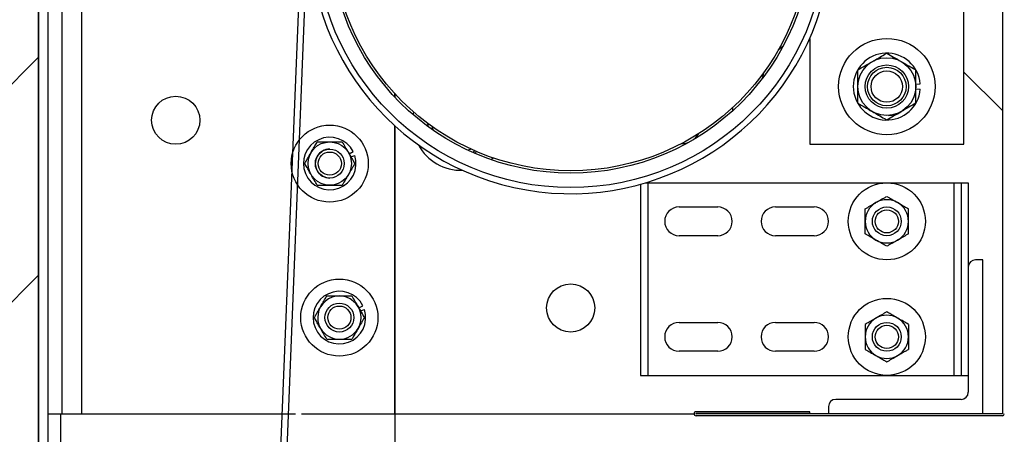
# Model space of a CAD drawing. Header units: inches. Extents: x 170 to 312, y 215 to 248.
# Tile 170 of 216: x 209.645 to 210.443, y 243.774 to 244.111. Entities that reach past the tile are written whole.
import ezdxf

# ---------------------------------------------------------------- set-up
doc = ezdxf.new("R2010")
doc.units = ezdxf.units.IN
doc.header["$LTSCALE"] = 0.25
doc.header["$MEASUREMENT"] = 0
doc.layers.add('ANNOTATIONS', color=1, linetype='Continuous')
doc.layers.add('STANDARD MOTOR LH', color=7, linetype='Continuous')
doc.styles.add('ARIAL', font='arial.ttf', dxfattribs={"height": 0.09375})
doc.dimstyles.new('STANDARD$0', dxfattribs={"dimtxt": 0.09375, "dimasz": 0.09375, "dimexe": 0.03125, "dimexo": 0.046875, "dimgap": 0.09, "dimtad": 0, "dimtih": 1, "dimtoh": 1, "dimdec": 4, "dimzin": 0, "dimdsep": 46, "dimtxsty": 'ARIAL', "dimcen": 0.09, "dimadec": 0, "dimazin": 0, "dimtfac": 1, "dimtdec": 4, "dimtofl": 0, "dimtmove": 0, "dimatfit": 1, "dimfxl": 1, "dimtolj": 1, "dimtzin": 0, "dimarcsym": 0})

# ---------------------------------------------------------------- blocks, each defined once
blk = doc.blocks.new('*D46')
at = {"layer": 'ANNOTATIONS', "color": 0, "lineweight": -2, "transparency": 16777216}
for p, q in [((210.4885, 243.78945), (210.88703, 243.78945)), ((210.85578, 243.6957), (210.85578, 243.5835)), ((210.85578, 243.19717), (210.85578, 243.30937)), ((209.70725, 243.10342), (210.88703, 243.10342))]:
    blk.add_line(p, q, dxfattribs=at)
at = {"layer": 'ANNOTATIONS', "color": 0, "transparency": 16777216}
for points in [[(210.84015, 243.6957), (210.8714, 243.6957), (210.85578, 243.78945)], [(210.84015, 243.19717), (210.8714, 243.19717), (210.85578, 243.10342)]]:
    blk.add_solid(points, dxfattribs=at)
at = {"layer": 'defpoints', "color": 0, "transparency": 16777216}
for p in [(210.44162, 243.78945), (210.85578, 243.78945), (209.66037, 243.10342)]:
    blk.add_point(p, dxfattribs=at)
at = {"layer": 'ANNOTATIONS', "color": 0, "transparency": 16777216, "insert": (210.85578, 243.44644), "char_height": 0.09375, "attachment_point": 5, "style": 'ARIAL'}
blk.add_mtext('\\A1;11"', dxfattribs=at)
blk = doc.blocks.new('*D56')
at = {"layer": 'ANNOTATIONS', "color": 0, "lineweight": -2, "transparency": 16777216}
for p, q in [((210.4885, 244.57365), (210.88703, 244.57365)), ((210.85578, 244.4799), (210.85578, 244.32002)), ((210.85578, 243.8832), (210.85578, 244.04308)), ((210.4885, 243.78945), (210.88703, 243.78945))]:
    blk.add_line(p, q, dxfattribs=at)
at = {"layer": 'ANNOTATIONS', "color": 0, "transparency": 16777216}
for points in [[(210.84015, 244.4799), (210.8714, 244.4799), (210.85578, 244.57365)], [(210.84015, 243.8832), (210.8714, 243.8832), (210.85578, 243.78945)]]:
    blk.add_solid(points, dxfattribs=at)
at = {"layer": 'defpoints', "color": 0, "transparency": 16777216}
for p in [(210.44162, 244.57365), (210.44162, 243.78945), (210.85578, 243.78945)]:
    blk.add_point(p, dxfattribs=at)
at = {"layer": 'ANNOTATIONS', "color": 0, "transparency": 16777216, "insert": (210.85578, 244.18155), "char_height": 0.09375, "attachment_point": 5, "style": 'ARIAL'}
blk.add_mtext('\\A1;12 1/2"', dxfattribs=at)
blk = doc.blocks.new('*D57')
at = {"layer": 'ANNOTATIONS', "color": 0, "lineweight": -2, "transparency": 16777216}
for p, q in [((210.4885, 243.78945), (210.88703, 243.78945)), ((210.85578, 243.6957), (210.85578, 243.58331)), ((210.85578, 243.19717), (210.85578, 243.30956)), ((209.70725, 243.10342), (210.88703, 243.10342))]:
    blk.add_line(p, q, dxfattribs=at)
at = {"layer": 'ANNOTATIONS', "color": 0, "transparency": 16777216}
for points in [[(210.84015, 243.6957), (210.8714, 243.6957), (210.85578, 243.78945)], [(210.84015, 243.19717), (210.8714, 243.19717), (210.85578, 243.10342)]]:
    blk.add_solid(points, dxfattribs=at)
at = {"layer": 'defpoints', "color": 0, "transparency": 16777216}
for p in [(210.44162, 243.78945), (210.85578, 243.78945), (209.66037, 243.10342)]:
    blk.add_point(p, dxfattribs=at)
at = {"layer": 'ANNOTATIONS', "color": 0, "transparency": 16777216, "insert": (210.85578, 243.44644), "char_height": 0.09375, "attachment_point": 5, "style": 'ARIAL'}
blk.add_mtext('\\A1;  ', dxfattribs=at)
blk = doc.blocks.new('*D58')
at = {"layer": 'ANNOTATIONS', "color": 0, "lineweight": -2, "transparency": 16777216}
for p, q in [((210.48997, 244.57365), (210.88703, 244.57365)), ((210.85578, 244.4799), (210.85578, 244.32002)), ((210.85578, 243.8832), (210.85578, 244.04308)), ((210.4885, 243.78945), (210.88703, 243.78945))]:
    blk.add_line(p, q, dxfattribs=at)
at = {"layer": 'ANNOTATIONS', "color": 0, "transparency": 16777216}
for points in [[(210.84015, 244.4799), (210.8714, 244.4799), (210.85578, 244.57365)], [(210.84015, 243.8832), (210.8714, 243.8832), (210.85578, 243.78945)]]:
    blk.add_solid(points, dxfattribs=at)
at = {"layer": 'defpoints', "color": 0, "transparency": 16777216}
for p in [(210.4431, 244.57365), (210.44162, 243.78945), (210.85578, 243.78945)]:
    blk.add_point(p, dxfattribs=at)
at = {"layer": 'ANNOTATIONS', "color": 0, "transparency": 16777216, "insert": (210.85578, 244.18155), "char_height": 0.09375, "attachment_point": 5, "style": 'ARIAL'}
blk.add_mtext('\\A1;12 1/2"', dxfattribs=at)
blk = doc.blocks.new('*D59')
at = {"layer": 'ANNOTATIONS', "color": 0, "lineweight": -2, "transparency": 16777216}
for p, q in [((210.4885, 244.57365), (211.32311, 244.57365)), ((211.29186, 244.4799), (211.29186, 243.97704)), ((211.29186, 243.19717), (211.29186, 243.70003)), ((209.70725, 243.10342), (211.32311, 243.10342))]:
    blk.add_line(p, q, dxfattribs=at)
at = {"layer": 'ANNOTATIONS', "color": 0, "transparency": 16777216}
for points in [[(211.27623, 244.4799), (211.30748, 244.4799), (211.29186, 244.57365)], [(211.27623, 243.19717), (211.30748, 243.19717), (211.29186, 243.10342)]]:
    blk.add_solid(points, dxfattribs=at)
at = {"layer": 'defpoints', "color": 0, "transparency": 16777216}
for p in [(210.44162, 244.57365), (211.29186, 244.57365), (209.66037, 243.10342)]:
    blk.add_point(p, dxfattribs=at)
at = {"layer": 'ANNOTATIONS', "color": 0, "transparency": 16777216, "insert": (211.29186, 243.83854), "char_height": 0.09375, "attachment_point": 5, "style": 'ARIAL'}
blk.add_mtext('\\A1;23 1/2"', dxfattribs=at)

msp = doc.modelspace()

# ---------------------------------------------------------------- hatches: boundary and pattern name
at = {"layer": 'STANDARD MOTOR LH'}
h = msp.add_hatch(dxfattribs=at)
h.set_pattern_fill('ANSI31', color=256, style=0)
h.set_pattern_definition([(45, (24.35694, -11.93381), (-0.08838835, 0.08838835), [])])
edge = h.paths.add_edge_path()
edge.add_line((209.14475, 245.71433), (209.14475, 243.10342))
edge.add_line((209.14475, 243.10342), (209.66037, 243.10342))
edge.add_line((209.66037, 245.71433), (209.66037, 243.10342))
edge = h.paths.add_edge_path()
edge.add_line((209.09836, 245.71433), (209.38546, 245.71433))
edge.add_line((209.38546, 245.71433), (209.38546, 245.64563))
edge.add_line((209.38546, 245.64563), (209.42388, 245.77899))
edge.add_line((209.42388, 245.77899), (209.42388, 245.71433))
edge.add_line((209.42388, 245.71433), (209.71907, 245.71433))

# ---------------------------------------------------------------- linework, layer by layer
for p, q in [((209.66037, 240.10342), (209.66037, 245.71433)), ((209.66037, 245.71433), (209.66037, 243.10342)), ((210.44162, 244.57217), (210.44162, 243.79092)), ((209.66781, 244.54092), (209.66781, 243.66955)), ((209.67953, 243.79092), (209.67953, 244.54092)), ((209.69515, 244.54092), (209.69515, 243.79092)), ((210.41037, 244.00967), (210.41037, 244.35342)), ((209.87342, 244.18164), (209.83622, 243.26117)), ((209.87834, 244.18145), (209.84114, 243.26117)), ((210.28537, 244.09561), (210.28537, 244.00967)), ((210.24795, 244.06776), (210.24685, 244.06301)), ((210.41037, 244.06827), (210.44162, 244.03702)), ((210.37131, 244.05839), (210.37494, 244.05868)), ((210.37131, 244.0547), (210.37494, 244.05442)), ((209.94906, 244.04805), (209.94906, 244.05092)), ((209.94937, 244.04771), (209.94937, 244.05058)), ((210.22287, 244.03956), (210.22287, 244.03691)), ((209.94906, 243.79092), (209.94906, 244.02471)), ((209.94937, 243.38467), (209.94937, 244.02442)), ((209.97561, 244.02686), (209.97581, 244.02428)), ((209.97899, 244.02476), (209.97998, 244.02181)), ((210.28537, 244.00967), (210.41037, 244.00967)), ((209.91199, 244.00202), (209.91534, 244.00372)), ((209.91339, 243.99958), (209.91661, 244.00063)), ((210.02893, 243.99863), (210.02721, 243.99716)), ((210.14828, 243.97731), (210.14828, 243.82217)), ((210.15215, 243.97842), (210.41391, 243.97842)), ((210.15414, 243.97842), (210.15414, 243.82217)), ((210.40219, 243.97842), (210.40219, 243.82217)), ((210.40805, 243.97842), (210.40805, 243.82217)), ((210.41391, 243.97842), (210.41391, 243.8085)), ((210.17953, 243.95889), (210.21078, 243.95889)), ((210.25766, 243.95889), (210.28891, 243.95889)), ((210.21078, 243.93546), (210.17953, 243.93546)), ((210.28891, 243.93546), (210.25766, 243.93546)), ((210.42563, 243.91592), (210.41977, 243.91592)), ((210.42563, 243.79092), (210.42563, 243.91592)), ((209.9198, 243.87702), (209.92315, 243.87872)), ((209.92121, 243.87458), (209.92443, 243.87563)), ((210.17953, 243.86514), (210.21078, 243.86514)), ((210.25766, 243.86514), (210.28891, 243.86514)), ((210.21078, 243.84171), (210.17953, 243.84171)), ((210.28891, 243.84171), (210.25766, 243.84171)), ((210.14828, 243.82217), (210.41391, 243.82217)), ((210.40805, 243.80264), (210.30649, 243.80264)), ((209.66781, 243.79092), (209.86848, 243.79092)), ((209.67825, 243.63797), (209.67825, 243.79092)), ((209.87341, 243.79092), (209.94906, 243.79092)), ((209.94937, 243.79092), (210.19163, 243.79092)), ((210.28537, 243.79265), (210.19322, 243.79265)), ((210.28537, 243.79117), (210.19322, 243.79117)), ((210.44162, 243.79092), (210.19322, 243.79092)), ((210.44162, 243.78945), (210.19322, 243.78945)), ((210.28537, 243.79117), (210.28537, 243.79265)), ((210.30063, 243.79678), (210.30063, 243.79092))]:
    msp.add_line(p, q, dxfattribs=at)
at = {"layer": 'STANDARD MOTOR LH', "flags": 128}
for points in [[(210.26361, 244.08899), (210.26102, 244.08709), (210.25974, 244.08602)], [(209.96415, 244.03357), (209.96435, 244.03474), (209.96456, 244.0358)], [(209.98024, 244.02111), (209.97975, 244.02312), (209.97961, 244.02394)], [(210.01113, 244.00574), (210.01022, 244.00541), (210.00837, 244.00487)], [(210.01333, 244.00262), (210.01361, 244.00273), (210.01566, 244.00373)]]:
    msp.add_lwpolyline(points, dxfattribs=at)
at = {"layer": 'STANDARD MOTOR LH'}
for centre, radius in [((210.09162, 244.18155), 0.20703), ((210.09162, 244.18155), 0.19531), ((210.09162, 244.18155), 0.19336), ((210.34787, 244.05655), 0.03906), ((210.34787, 244.05655), 0.02344), ((210.34787, 244.05655), 0.01758), ((210.34787, 244.05655), 0.01563), ((210.34787, 244.05655), 0.01276), ((209.77151, 244.02921), 0.01953), ((209.89631, 243.99405), 0.03125), ((209.89631, 243.99405), 0.01756), ((209.89637, 243.99405), 0.01172), ((209.89637, 243.99405), 0.00939), ((210.34787, 243.94717), 0.03125), ((210.34787, 243.94717), 0.01172), ((210.34787, 243.94717), 0.00939), ((209.90412, 243.86905), 0.03125), ((210.09162, 243.87686), 0.01953), ((209.90412, 243.86905), 0.01172), ((209.90412, 243.86905), 0.00939), ((210.34787, 243.85342), 0.03125), ((210.34787, 243.85342), 0.01172), ((210.34787, 243.85342), 0.00939)]:
    msp.add_circle(centre, radius, dxfattribs=at)
for centre, radius, start, end in [((210.09162, 244.18155), 0.21195, 0.34441, 343.1474), ((210.34787, 244.05655), 0.02716, 4.4994, 355.50026), ((210.34787, 244.05655), 0.02344, 273.34701, 300), ((209.89631, 243.99405), 0.02134, 26.94828, 17.94828), ((210.18049, 244.02763), 0.01758, 271.46319, 328.53681), ((209.89631, 243.99405), 0.01172, 89.85986, 270), ((210.00275, 244.02763), 0.03906, 208.25718, 271.74282), ((210.17953, 243.94717), 0.01172, 90, 270), ((210.21078, 243.94717), 0.01172, 270, 90), ((210.25766, 243.94717), 0.01172, 90, 270), ((210.28891, 243.94717), 0.01172, 270, 90), ((210.34787, 243.94717), 0.01756, 120, 239.99999), ((210.34787, 243.94717), 0.01756, 60, 120), ((210.34787, 243.94717), 0.01756, 300, 60.00001), ((210.34787, 243.94717), 0.01756, 240, 300), ((210.41977, 243.91006), 0.00586, 90, 180), ((209.90412, 243.86905), 0.02134, 26.94828, 17.94828), ((209.90412, 243.86905), 0.01756, 330, 209.99996), ((210.34787, 243.85342), 0.01756, 60, 120), ((210.17953, 243.85342), 0.01172, 90, 270), ((210.21078, 243.85342), 0.01172, 270, 90), ((210.25766, 243.85342), 0.01172, 90, 270), ((210.28891, 243.85342), 0.01172, 270, 90), ((210.34787, 243.85342), 0.01756, 120, 239.99999), ((210.34787, 243.85342), 0.01756, 300, 60.00001), ((209.90412, 243.86905), 0.01756, 210, 330.00003), ((210.34787, 243.85342), 0.01756, 240, 300), ((210.40805, 243.8085), 0.00586, 270, 0), ((210.30649, 243.79678), 0.00586, 90, 180), ((210.19322, 243.79105), 0.0016, 90, 270), ((210.19322, 243.79105), 0.000123, 90, 270), ((210.44162, 243.79092), 0.00148, 270, 0)]:
    msp.add_arc(centre, radius, start, end, dxfattribs=at)
for points, knots in [([(210.32443, 244.07008), (210.32626, 244.07113), (210.32997, 244.07328), (210.33402, 244.07561), (210.3361, 244.07681), (210.33615, 244.07685)], [0, 0, 0, 0, 0.4843425, 0.9863147, 1, 1, 1, 1]), ([(210.33615, 244.07685), (210.33779, 244.07779), (210.34113, 244.07972), (210.34502, 244.08196), (210.34723, 244.08324), (210.34787, 244.08361)], [0, 0, 0, 0, 0.406324, 0.827252, 1, 1, 1, 1]), ([(210.34787, 244.08361), (210.34969, 244.08256), (210.3534, 244.08042), (210.35746, 244.07808), (210.35954, 244.07688), (210.35959, 244.07685)], [0, 0, 0, 0, 0.4843425, 0.9863147, 1, 1, 1, 1]), ([(210.35959, 244.07685), (210.36123, 244.0759), (210.36457, 244.07397), (210.36845, 244.07173), (210.37067, 244.07045), (210.37131, 244.07008)], [0, 0, 0, 0, 0.406295, 0.827264, 1, 1, 1, 1]), ([(210.32443, 244.05655), (210.32443, 244.05686), (210.32443, 244.05889), (210.32443, 244.06267), (210.32443, 244.06685), (210.32443, 244.06928), (210.32443, 244.07008)], [0, 0, 0, 0, 0.066506, 0.435266, 0.81456, 1, 1, 1, 1]), ([(210.37131, 244.05655), (210.37131, 244.05686), (210.37131, 244.05889), (210.37131, 244.06267), (210.37131, 244.06685), (210.37131, 244.06928), (210.37131, 244.07008)], [0, 0, 0, 0, 0.066506, 0.435266, 0.81456, 1, 1, 1, 1]), ([(210.32443, 244.04302), (210.32443, 244.04416), (210.32443, 244.04687), (210.32443, 244.05139), (210.32443, 244.05482), (210.32443, 244.05655)], [0, 0, 0, 0, 0.2654548, 0.6280536, 1, 1, 1, 1]), ([(210.37131, 244.04302), (210.37131, 244.04416), (210.37131, 244.04687), (210.37131, 244.05139), (210.37131, 244.05482), (210.37131, 244.05655)], [0, 0, 0, 0, 0.2654548, 0.6280536, 1, 1, 1, 1]), ([(210.32443, 244.04302), (210.32626, 244.04197), (210.32997, 244.03982), (210.33402, 244.03748), (210.3361, 244.03628), (210.33615, 244.03625)], [0, 0, 0, 0, 0.4843425, 0.9863147, 1, 1, 1, 1]), ([(210.37131, 244.04302), (210.36949, 244.04197), (210.36578, 244.03982), (210.36172, 244.03748), (210.35965, 244.03628), (210.35959, 244.03625)], [0, 0, 0, 0, 0.4843425, 0.9863147, 1, 1, 1, 1]), ([(210.33615, 244.03625), (210.33779, 244.0353), (210.34113, 244.03338), (210.34502, 244.03113), (210.34723, 244.02986), (210.34787, 244.02949)], [0, 0, 0, 0, 0.406324, 0.827252, 1, 1, 1, 1]), ([(210.34787, 244.02949), (210.34969, 244.03054), (210.3534, 244.03268), (210.35746, 244.03502), (210.35954, 244.03622), (210.35959, 244.03625)], [0, 0, 0, 0, 0.4843425, 0.9863147, 1, 1, 1, 1]), ([(209.8811, 244.00283), (209.88181, 244.00406), (209.88325, 244.00656), (209.88493, 244.00947), (209.88589, 244.01113), (209.88617, 244.01161)], [0, 0, 0, 0, 0.4057471, 0.8261649, 1, 1, 1, 1]), ([(209.88617, 244.01161), (209.88703, 244.01161), (209.89025, 244.01161), (209.89374, 244.01161), (209.89631, 244.01161)], [0, 0, 0, 0, 0.266219, 1, 1, 1, 1]), ([(209.89631, 244.01161), (209.89654, 244.01161), (209.89937, 244.01161), (209.90285, 244.01161), (209.90585, 244.01161), (209.90645, 244.01161)], [0, 0, 0, 0, 0.066046, 0.812928, 1, 1, 1, 1]), ([(209.90645, 244.01161), (209.90724, 244.01025), (209.90884, 244.00747), (209.9106, 244.00443), (209.91149, 244.00287), (209.91152, 244.00283)], [0, 0, 0, 0, 0.4840327, 0.9856318, 1, 1, 1, 1]), ([(210.01388, 244.00481), (210.01354, 244.00442), (210.01302, 244.00383), (210.01252, 244.00327), (210.01235, 244.00307)], [0, 0, 0, 0, 0.659553, 1, 1, 1, 1]), ([(209.87603, 243.99405), (209.87682, 243.99541), (209.87842, 243.99819), (209.88018, 244.00123), (209.88107, 244.00279), (209.8811, 244.00283)], [0, 0, 0, 0, 0.4840327, 0.9856318, 1, 1, 1, 1]), ([(209.91152, 244.00283), (209.91223, 244.0016), (209.91367, 243.9991), (209.91535, 243.99619), (209.91631, 243.99453), (209.91659, 243.99405)], [0, 0, 0, 0, 0.405748, 0.82612, 1, 1, 1, 1]), ([(209.8811, 243.98527), (209.88039, 243.9865), (209.87895, 243.989), (209.87727, 243.9919), (209.87631, 243.99356), (209.87603, 243.99405)], [0, 0, 0, 0, 0.405694, 0.826067, 1, 1, 1, 1]), ([(209.91659, 243.99405), (209.9158, 243.99268), (209.9142, 243.98991), (209.91244, 243.98687), (209.91154, 243.98531), (209.91152, 243.98527)], [0, 0, 0, 0, 0.483978, 0.985632, 1, 1, 1, 1]), ([(209.88617, 243.97649), (209.88538, 243.97785), (209.88377, 243.98063), (209.88203, 243.98367), (209.88112, 243.98522), (209.8811, 243.98527)], [0, 0, 0, 0, 0.483978, 0.985575, 1, 1, 1, 1]), ([(209.91152, 243.98527), (209.91081, 243.98404), (209.90937, 243.98154), (209.90769, 243.97863), (209.90673, 243.97697), (209.90645, 243.97649)], [0, 0, 0, 0, 0.405748, 0.826113, 1, 1, 1, 1]), ([(209.88617, 243.97649), (209.88703, 243.97649), (209.89025, 243.97649), (209.89374, 243.97649), (209.89631, 243.97649)], [0, 0, 0, 0, 0.266219, 1, 1, 1, 1]), ([(209.89631, 243.97649), (209.89654, 243.97649), (209.89937, 243.97649), (209.90285, 243.97649), (209.90585, 243.97649), (209.90645, 243.97649)], [0, 0, 0, 0, 0.066046, 0.812928, 1, 1, 1, 1]), ([(210.33909, 243.96238), (210.34032, 243.96309), (210.34282, 243.96454), (210.34573, 243.96622), (210.34739, 243.96717), (210.34787, 243.96745)], [0, 0, 0, 0, 0.405747, 0.826139, 1, 1, 1, 1]), ([(210.34787, 243.96745), (210.34924, 243.96667), (210.35202, 243.96506), (210.35505, 243.96331), (210.35661, 243.96241), (210.35665, 243.96238)], [0, 0, 0, 0, 0.484053, 0.985632, 1, 1, 1, 1]), ([(210.33031, 243.95731), (210.33167, 243.9581), (210.33445, 243.95971), (210.33749, 243.96146), (210.33905, 243.96236), (210.33909, 243.96238)], [0, 0, 0, 0, 0.483959, 0.985632, 1, 1, 1, 1]), ([(210.33031, 243.94717), (210.33031, 243.9474), (210.33031, 243.95023), (210.33031, 243.95371), (210.33031, 243.95671), (210.33031, 243.95731)], [0, 0, 0, 0, 0.065993, 0.812917, 1, 1, 1, 1]), ([(210.35665, 243.96238), (210.35788, 243.96168), (210.36038, 243.96023), (210.36329, 243.95855), (210.36495, 243.95759), (210.36543, 243.95731)], [0, 0, 0, 0, 0.40572, 0.826139, 1, 1, 1, 1]), ([(210.36543, 243.94717), (210.36543, 243.9474), (210.36543, 243.95023), (210.36543, 243.95371), (210.36543, 243.95671), (210.36543, 243.95731)], [0, 0, 0, 0, 0.065993, 0.812917, 1, 1, 1, 1]), ([(210.33031, 243.93703), (210.33031, 243.93789), (210.33031, 243.94111), (210.33031, 243.94461), (210.33031, 243.94717)], [0, 0, 0, 0, 0.266165, 1, 1, 1, 1]), ([(210.36543, 243.93703), (210.36543, 243.93789), (210.36543, 243.94111), (210.36543, 243.94461), (210.36543, 243.94717)], [0, 0, 0, 0, 0.266165, 1, 1, 1, 1]), ([(210.33909, 243.93196), (210.33786, 243.93267), (210.33536, 243.93412), (210.33245, 243.9358), (210.3308, 243.93675), (210.33031, 243.93703)], [0, 0, 0, 0, 0.40572, 0.826139, 1, 1, 1, 1]), ([(210.36543, 243.93703), (210.36407, 243.93625), (210.36129, 243.93464), (210.35826, 243.93289), (210.3567, 243.93199), (210.35665, 243.93196)], [0, 0, 0, 0, 0.483959, 0.985632, 1, 1, 1, 1]), ([(210.34787, 243.92689), (210.34651, 243.92768), (210.34373, 243.92929), (210.34069, 243.93104), (210.33913, 243.93194), (210.33909, 243.93196)], [0, 0, 0, 0, 0.483959, 0.985632, 1, 1, 1, 1]), ([(210.35665, 243.93196), (210.35543, 243.93126), (210.35293, 243.92981), (210.35002, 243.92813), (210.34836, 243.92718), (210.34787, 243.92689)], [0, 0, 0, 0, 0.405747, 0.826139, 1, 1, 1, 1]), ([(209.88891, 243.87783), (209.88962, 243.87906), (209.89107, 243.88156), (209.89274, 243.88447), (209.8937, 243.88613), (209.89398, 243.88661)], [0, 0, 0, 0, 0.405701, 0.826067, 1, 1, 1, 1]), ([(209.89398, 243.88661), (209.89484, 243.88661), (209.89806, 243.88661), (209.90156, 243.88661), (209.90412, 243.88661)], [0, 0, 0, 0, 0.266112, 1, 1, 1, 1]), ([(209.90412, 243.88661), (209.90435, 243.88661), (209.90718, 243.88661), (209.91066, 243.88661), (209.91366, 243.88661), (209.91426, 243.88661)], [0, 0, 0, 0, 0.066046, 0.812822, 1, 1, 1, 1]), ([(209.91426, 243.88661), (209.91505, 243.88525), (209.91665, 243.88247), (209.91841, 243.87943), (209.91931, 243.87787), (209.91933, 243.87783)], [0, 0, 0, 0, 0.483978, 0.985632, 1, 1, 1, 1]), ([(209.88384, 243.86905), (209.88463, 243.87041), (209.88623, 243.87319), (209.88799, 243.87623), (209.88889, 243.87779), (209.88891, 243.87783)], [0, 0, 0, 0, 0.483955, 0.985633, 1, 1, 1, 1]), ([(209.91933, 243.87783), (209.92004, 243.8766), (209.92148, 243.8741), (209.92316, 243.87119), (209.92412, 243.86953), (209.9244, 243.86905)], [0, 0, 0, 0, 0.405675, 0.826075, 1, 1, 1, 1]), ([(209.88891, 243.86027), (209.8882, 243.8615), (209.88676, 243.86399), (209.88508, 243.86691), (209.88412, 243.86856), (209.88384, 243.86905)], [0, 0, 0, 0, 0.405748, 0.826113, 1, 1, 1, 1]), ([(209.9244, 243.86905), (209.92361, 243.86768), (209.92201, 243.86491), (209.92026, 243.86187), (209.91936, 243.86031), (209.91933, 243.86027)], [0, 0, 0, 0, 0.4840327, 0.9856318, 1, 1, 1, 1]), ([(210.34787, 243.8737), (210.34651, 243.87292), (210.34373, 243.87131), (210.34069, 243.86956), (210.33913, 243.86866), (210.33909, 243.86863)], [0, 0, 0, 0, 0.483959, 0.985632, 1, 1, 1, 1]), ([(210.35665, 243.86863), (210.35543, 243.86934), (210.35293, 243.87079), (210.35002, 243.87247), (210.34836, 243.87342), (210.34787, 243.8737)], [0, 0, 0, 0, 0.405747, 0.826139, 1, 1, 1, 1]), ([(210.33909, 243.86863), (210.33786, 243.86793), (210.33536, 243.86648), (210.33245, 243.8648), (210.3308, 243.86384), (210.33031, 243.86356)], [0, 0, 0, 0, 0.40572, 0.826139, 1, 1, 1, 1]), ([(210.33031, 243.86356), (210.33031, 243.86271), (210.33031, 243.85948), (210.33031, 243.85599), (210.33031, 243.85342)], [0, 0, 0, 0, 0.266165, 1, 1, 1, 1]), ([(210.36543, 243.86356), (210.36407, 243.86435), (210.36129, 243.86596), (210.35826, 243.86771), (210.3567, 243.86861), (210.35665, 243.86863)], [0, 0, 0, 0, 0.483959, 0.985632, 1, 1, 1, 1]), ([(210.36543, 243.86356), (210.36543, 243.86271), (210.36543, 243.85948), (210.36543, 243.85599), (210.36543, 243.85342)], [0, 0, 0, 0, 0.266165, 1, 1, 1, 1]), ([(209.89398, 243.85149), (209.89319, 243.85285), (209.89159, 243.85563), (209.88984, 243.85867), (209.88894, 243.86022), (209.88891, 243.86027)], [0, 0, 0, 0, 0.4840327, 0.9856318, 1, 1, 1, 1]), ([(209.91933, 243.86027), (209.91862, 243.85904), (209.91718, 243.85654), (209.9155, 243.85363), (209.91454, 243.85197), (209.91426, 243.85149)], [0, 0, 0, 0, 0.405748, 0.82612, 1, 1, 1, 1]), ([(210.33031, 243.85342), (210.33031, 243.85319), (210.33031, 243.85036), (210.33031, 243.84689), (210.33031, 243.84389), (210.33031, 243.84328)], [0, 0, 0, 0, 0.065993, 0.812917, 1, 1, 1, 1]), ([(210.36543, 243.85342), (210.36543, 243.85319), (210.36543, 243.85036), (210.36543, 243.84689), (210.36543, 243.84389), (210.36543, 243.84328)], [0, 0, 0, 0, 0.065993, 0.812917, 1, 1, 1, 1]), ([(209.89398, 243.85149), (209.89484, 243.85149), (209.89806, 243.85149), (209.90156, 243.85149), (209.90412, 243.85149)], [0, 0, 0, 0, 0.266112, 1, 1, 1, 1]), ([(209.90412, 243.85149), (209.90435, 243.85149), (209.90718, 243.85149), (209.91066, 243.85149), (209.91366, 243.85149), (209.91426, 243.85149)], [0, 0, 0, 0, 0.066046, 0.812822, 1, 1, 1, 1]), ([(210.33031, 243.84328), (210.33167, 243.8425), (210.33445, 243.84089), (210.33749, 243.83914), (210.33905, 243.83824), (210.33909, 243.83821)], [0, 0, 0, 0, 0.483959, 0.985632, 1, 1, 1, 1]), ([(210.33909, 243.83821), (210.34032, 243.83751), (210.34282, 243.83606), (210.34573, 243.83438), (210.34739, 243.83343), (210.34787, 243.83314)], [0, 0, 0, 0, 0.405747, 0.826139, 1, 1, 1, 1]), ([(210.34787, 243.83314), (210.34924, 243.83393), (210.35202, 243.83554), (210.35505, 243.83729), (210.35661, 243.83819), (210.35665, 243.83821)], [0, 0, 0, 0, 0.484053, 0.985632, 1, 1, 1, 1]), ([(210.35665, 243.83821), (210.35788, 243.83892), (210.36038, 243.84037), (210.36329, 243.84205), (210.36495, 243.843), (210.36543, 243.84328)], [0, 0, 0, 0, 0.40572, 0.826139, 1, 1, 1, 1])]:
    msp.add_open_spline(points, degree=3, knots=knots, dxfattribs=at)

# ---------------------------------------------------------------- dimensions: what is measured, and where the dimension line sits
at = {"layer": 'ANNOTATIONS'}
for base, p1, p2, text, picture, middle in [((211.29186, 244.57365), (209.66037, 243.10342), (210.44162, 244.57365), '23 1/2"', '*D59', (211.29186, 243.83854)), ((210.85578, 243.78945), (210.44162, 244.57365), (210.44162, 243.78945), '12 1/2"', '*D56', (210.85578, 244.18155)), ((210.85578, 243.78945), (210.4431, 244.57365), (210.44162, 243.78945), '12 1/2"', '*D58', (210.85578, 244.18155))]:
    dim = msp.add_linear_dim(base=base, p1=p1, p2=p2, angle=90, text=text, dimstyle='STANDARD$0', dxfattribs=at)
    dim.commit()
    dim.dimension.update_dxf_attribs({"geometry": picture, "text_midpoint": middle, "dimtype": 160})
for text, picture in [('11"', '*D46'), ('  ', '*D57')]:
    dim = msp.add_linear_dim(base=(210.85578, 243.78945), p1=(209.66037, 243.10342), p2=(210.44162, 243.78945), angle=90, text=text, dimstyle='STANDARD$0', dxfattribs=at)
    dim.commit()
    dim.dimension.update_dxf_attribs({"geometry": picture, "text_midpoint": (210.85578, 243.44644)})

doc.saveas('drawing.dxf')
